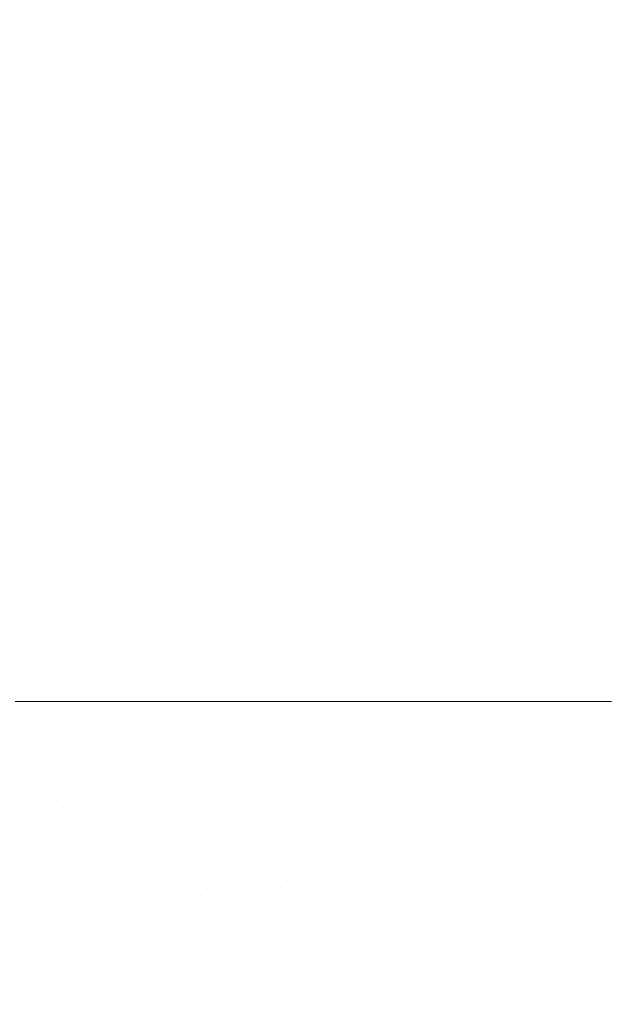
# Model space of a CAD drawing. Header units: centimetres. Extents: x -17.1 to 18.2, y 4.2 to 6.
# Tile 136 of 256: x -5.2255 to -5.1902, y 4.6821 to 4.7411. Entities that reach past the tile are written whole.
import ezdxf

# ---------------------------------------------------------------- set-up
doc = ezdxf.new("R2010")
doc.units = ezdxf.units.CM
doc.header["$LTSCALE"] = 2.54
doc.layers.add('Lucido design-1', color=7, linetype='Continuous')

# ---------------------------------------------------------------- blocks, each defined once
blk = doc.blocks.new('Gruppo-3-1')
at = {"color": 7, "linetype": 'Continuous', "lineweight": 9}
blk.add_3dface([(-17.020308, 5.900212, -2276.22217), (-17.020308, 4.300212, -2276.22217), (18.147234, 4.300212, -2276.22217), (18.147234, 5.900212, -2276.22217)], dxfattribs=at)
for points, invisible_edges in [([(-5.224218, 4.700212, -2276.676389), (-5.225799, 4.700212, -2276.68136), (-5.225799, 5.900212, -2276.68136), (-5.225501, 5.900212, -2276.680423)], 10), ([(-5.224218, 4.700212, -2276.676389), (-5.225501, 5.900212, -2276.680423), (-5.224648, 5.900212, -2276.677742)], 9), ([(-5.224648, 5.900212, -2276.677742), (-5.224218, 5.900212, -2276.676389), (-5.224218, 4.700212, -2276.676389)], 10), ([(-5.224218, 5.900212, -2276.676389), (-5.222546, 4.700212, -2276.671795), (-5.224164, 4.700212, -2276.676242)], 9), ([(-5.222509, 4.700212, -2276.671694), (-5.222546, 4.700212, -2276.671795), (-5.224218, 5.900212, -2276.676389), (-5.223755, 5.900212, -2276.675118)], 10), ([(-5.224164, 4.700212, -2276.676242), (-5.224218, 4.700212, -2276.676389), (-5.224218, 5.900212, -2276.676389)], 10), ([(-5.223755, 5.900212, -2276.675118), (-5.222509, 5.900212, -2276.671694), (-5.222509, 4.700212, -2276.671694)], 10), ([(-5.221656, 4.700212, -2276.669617), (-5.222509, 4.700212, -2276.671694), (-5.222509, 5.900212, -2276.671694), (-5.221835, 5.900212, -2276.670052)], 10), ([(-5.221835, 5.900212, -2276.670052), (-5.220696, 5.900212, -2276.667278), (-5.220696, 4.700212, -2276.667278), (-5.221656, 4.700212, -2276.669617)], 10), ([(-5.219801, 4.700212, -2276.66533), (-5.220696, 4.700212, -2276.667278), (-5.220696, 5.900212, -2276.667278), (-5.21976, 5.900212, -2276.66524)], 10), ([(-5.21976, 5.900212, -2276.66524), (-5.218797, 5.900212, -2276.663143), (-5.218797, 4.700212, -2276.663143), (-5.219801, 4.700212, -2276.66533)], 10), ([(-5.217794, 4.700212, -2276.661174), (-5.218797, 4.700212, -2276.663143), (-5.218797, 5.900212, -2276.663143), (-5.21755, 5.900212, -2276.660695)], 10), ([(-5.21755, 5.900212, -2276.660695), (-5.216831, 5.900212, -2276.659284), (-5.216831, 4.700212, -2276.659284), (-5.217794, 4.700212, -2276.661174)], 10), ([(-5.216831, 5.900212, -2276.659284), (-5.214814, 5.900212, -2276.655695), (-5.214814, 4.700212, -2276.655695), (-5.21564, 4.700212, -2276.657166)], 10), ([(-5.21564, 4.700212, -2276.657166), (-5.216831, 4.700212, -2276.659284), (-5.216831, 5.900212, -2276.659284)], 10), ([(-5.21276, 4.700212, -2276.652365), (-5.21335, 4.700212, -2276.653322), (-5.214814, 5.900212, -2276.655695), (-5.214014, 5.900212, -2276.654398)], 10), ([(-5.21335, 4.700212, -2276.653322), (-5.21452, 4.700212, -2276.655218), (-5.214814, 5.900212, -2276.655695)], 10), ([(-5.21452, 4.700212, -2276.655218), (-5.214814, 4.700212, -2276.655695), (-5.214814, 5.900212, -2276.655695)], 10), ([(-5.214014, 5.900212, -2276.654398), (-5.21276, 5.900212, -2276.652365), (-5.21276, 4.700212, -2276.652365)], 10), ([(-5.210681, 4.700212, -2276.649284), (-5.212155, 4.700212, -2276.651468), (-5.21276, 5.900212, -2276.652365), (-5.211537, 5.900212, -2276.650553)], 10), ([(-5.212155, 4.700212, -2276.651468), (-5.21276, 4.700212, -2276.652365), (-5.21276, 5.900212, -2276.652365)], 10), ([(-5.211537, 5.900212, -2276.650553), (-5.210681, 5.900212, -2276.649284), (-5.210681, 4.700212, -2276.649284)], 10), ([(-5.210681, 5.900212, -2276.649284), (-5.208588, 5.900212, -2276.646439), (-5.208588, 4.700212, -2276.646439), (-5.209667, 4.700212, -2276.647906)], 10), ([(-5.209667, 4.700212, -2276.647906), (-5.210681, 4.700212, -2276.649284), (-5.210681, 5.900212, -2276.649284)], 10), ([(-5.206489, 4.700212, -2276.643818), (-5.20707, 4.700212, -2276.644543), (-5.208588, 5.900212, -2276.646439), (-5.207691, 5.900212, -2276.645319)], 10), ([(-5.20707, 4.700212, -2276.644543), (-5.208588, 4.700212, -2276.646439), (-5.208588, 5.900212, -2276.646439)], 10), ([(-5.207691, 5.900212, -2276.645319), (-5.206489, 5.900212, -2276.643818), (-5.206489, 4.700212, -2276.643818)], 10), ([(-5.205729, 4.700212, -2276.642945), (-5.206489, 4.700212, -2276.643818), (-5.206489, 5.900212, -2276.643818), (-5.205063, 5.900212, -2276.64218)], 10), ([(-5.205063, 5.900212, -2276.64218), (-5.204368, 5.900212, -2276.641382), (-5.204368, 4.700212, -2276.641382), (-5.205729, 4.700212, -2276.642945)], 10), ([(-5.204368, 5.900212, -2276.641382), (-5.202277, 5.900212, -2276.639171), (-5.202277, 4.700212, -2276.639171), (-5.202977, 4.700212, -2276.639911)], 10), ([(-5.202977, 4.700212, -2276.639911), (-5.204368, 4.700212, -2276.641382), (-5.204368, 5.900212, -2276.641382)], 10), ([(-5.201568, 4.700212, -2276.63848), (-5.202277, 4.700212, -2276.639171), (-5.202277, 5.900212, -2276.639171), (-5.201061, 5.900212, -2276.637986)], 10), ([(-5.201061, 5.900212, -2276.637986), (-5.200197, 5.900212, -2276.637144), (-5.200197, 4.700212, -2276.637144), (-5.201568, 4.700212, -2276.63848)], 10), ([(-5.200197, 5.900212, -2276.637144), (-5.198131, 5.900212, -2276.635291), (-5.198131, 4.700212, -2276.635291), (-5.200147, 4.700212, -2276.637099)], 10), ([(-5.200147, 4.700212, -2276.637099), (-5.200197, 4.700212, -2276.637144), (-5.200197, 5.900212, -2276.637144)], 10), ([(-5.197227, 4.700212, -2276.634544), (-5.198131, 4.700212, -2276.635291), (-5.198131, 5.900212, -2276.635291), (-5.197032, 5.900212, -2276.634383)], 10), ([(-5.197032, 5.900212, -2276.634383), (-5.196082, 5.900212, -2276.633599), (-5.196082, 4.700212, -2276.633599), (-5.197227, 4.700212, -2276.634544)], 10), ([(-5.196082, 5.900212, -2276.633599), (-5.194051, 5.900212, -2276.632058), (-5.194051, 4.700212, -2276.632058), (-5.194259, 4.700212, -2276.632215)], 10), ([(-5.194259, 4.700212, -2276.632215), (-5.196082, 4.700212, -2276.633599), (-5.196082, 5.900212, -2276.633599)], 10), ([(-5.192038, 4.700212, -2276.630658), (-5.194051, 4.700212, -2276.632058), (-5.194051, 5.900212, -2276.632058), (-5.193016, 5.900212, -2276.631337)], 10), ([(-5.193016, 5.900212, -2276.631337), (-5.192038, 5.900212, -2276.630658), (-5.192038, 4.700212, -2276.630658)], 10), ([(-5.192038, 5.900212, -2276.630658), (-5.190045, 5.900212, -2276.62939), (-5.190045, 4.700212, -2276.62939), (-5.191234, 4.700212, -2276.630146)], 10), ([(-5.191234, 4.700212, -2276.630146), (-5.192038, 4.700212, -2276.630658), (-5.192038, 5.900212, -2276.630658)], 10), ([(-5.224104, 4.694219, -2276.676241), (-5.225559, 4.694149, -2276.680769), (-5.225799, 4.700212, -2276.68136), (-5.224218, 4.700212, -2276.676389)], 11), ([(-5.224218, 4.700212, -2276.676389), (-5.224164, 4.700212, -2276.676242), (-5.224104, 4.694219, -2276.676241)], 10), ([(-5.223315, 4.694257, -2276.674006), (-5.224164, 4.700212, -2276.676242), (-5.222546, 4.700212, -2276.671795)], 9), ([(-5.223315, 4.694257, -2276.674006), (-5.224104, 4.694219, -2276.676241), (-5.224164, 4.700212, -2276.676242)], 11), ([(-5.222546, 4.700212, -2276.671795), (-5.222486, 4.694297, -2276.671794), (-5.223315, 4.694257, -2276.674006)], 11), ([(-5.222486, 4.694297, -2276.671794), (-5.222546, 4.700212, -2276.671795), (-5.222509, 4.700212, -2276.671694)], 9), ([(-5.221617, 4.694338, -2276.669608), (-5.222486, 4.694297, -2276.671794), (-5.222509, 4.700212, -2276.671694)], 11), ([(-5.222509, 4.700212, -2276.671694), (-5.221656, 4.700212, -2276.669617), (-5.221617, 4.694338, -2276.669608)], 10), ([(-5.221656, 4.700212, -2276.669617), (-5.220696, 4.700212, -2276.667278), (-5.220709, 4.694382, -2276.667449)], 10), ([(-5.220709, 4.694382, -2276.667449), (-5.221617, 4.694338, -2276.669608), (-5.221656, 4.700212, -2276.669617)], 11), ([(-5.219762, 4.694427, -2276.665321), (-5.220709, 4.694382, -2276.667449), (-5.220696, 4.700212, -2276.667278)], 11), ([(-5.220696, 4.700212, -2276.667278), (-5.219801, 4.700212, -2276.66533), (-5.219762, 4.694427, -2276.665321)], 10), ([(-5.219801, 4.700212, -2276.66533), (-5.218797, 4.700212, -2276.663143), (-5.218776, 4.694474, -2276.663225)], 10), ([(-5.218776, 4.694474, -2276.663225), (-5.219762, 4.694427, -2276.665321), (-5.219801, 4.700212, -2276.66533)], 11), ([(-5.218797, 4.700212, -2276.663143), (-5.217794, 4.700212, -2276.661174), (-5.217754, 4.694523, -2276.661164)], 10), ([(-5.217754, 4.694523, -2276.661164), (-5.218776, 4.694474, -2276.663225), (-5.218797, 4.700212, -2276.663143)], 11), ([(-5.217754, 4.694523, -2276.661164), (-5.217794, 4.700212, -2276.661174), (-5.216831, 4.700212, -2276.659284)], 9), ([(-5.216831, 4.700212, -2276.659284), (-5.216694, 4.694574, -2276.65914), (-5.217754, 4.694523, -2276.661164)], 11), ([(-5.216694, 4.694574, -2276.65914), (-5.216831, 4.700212, -2276.659284), (-5.21564, 4.700212, -2276.657166), (-5.215599, 4.694627, -2276.657156)], 13), ([(-5.215599, 4.694627, -2276.657156), (-5.21564, 4.700212, -2276.657166), (-5.214814, 4.700212, -2276.655695)], 9), ([(-5.214814, 4.700212, -2276.655695), (-5.214288, 4.68898, -2276.655213), (-5.215599, 4.694627, -2276.657156)], 11), ([(-5.214814, 4.700212, -2276.655695), (-5.21452, 4.700212, -2276.655218), (-5.214288, 4.68898, -2276.655213)], 10), ([(-5.213126, 4.689093, -2276.653313), (-5.214288, 4.68898, -2276.655213), (-5.21452, 4.700212, -2276.655218), (-5.21335, 4.700212, -2276.653322)], 11), ([(-5.213126, 4.689093, -2276.653313), (-5.21335, 4.700212, -2276.653322), (-5.21276, 4.700212, -2276.652365)], 9), ([(-5.211932, 4.68921, -2276.651459), (-5.213126, 4.689093, -2276.653313), (-5.21276, 4.700212, -2276.652365)], 11), ([(-5.21276, 4.700212, -2276.652365), (-5.212155, 4.700212, -2276.651468), (-5.211932, 4.68921, -2276.651459)], 10), ([(-5.210707, 4.689329, -2276.649653), (-5.211932, 4.68921, -2276.651459), (-5.212155, 4.700212, -2276.651468), (-5.210681, 4.700212, -2276.649284)], 11), ([(-5.209452, 4.689452, -2276.647895), (-5.210707, 4.689329, -2276.649653), (-5.210681, 4.700212, -2276.649284)], 11), ([(-5.210681, 4.700212, -2276.649284), (-5.209667, 4.700212, -2276.647906), (-5.209452, 4.689452, -2276.647895)], 10), ([(-5.209452, 4.689452, -2276.647895), (-5.209667, 4.700212, -2276.647906), (-5.208588, 4.700212, -2276.646439)], 9), ([(-5.208588, 4.700212, -2276.646439), (-5.208168, 4.689577, -2276.646189), (-5.209452, 4.689452, -2276.647895)], 11), ([(-5.208588, 4.700212, -2276.646439), (-5.20707, 4.700212, -2276.644543), (-5.206856, 4.689705, -2276.644535), (-5.208168, 4.689577, -2276.646189)], 14), ([(-5.206856, 4.689705, -2276.644535), (-5.20707, 4.700212, -2276.644543), (-5.206489, 4.700212, -2276.643818)], 9), ([(-5.205519, 4.689835, -2276.642934), (-5.206856, 4.689705, -2276.644535), (-5.206489, 4.700212, -2276.643818)], 11), ([(-5.206489, 4.700212, -2276.643818), (-5.205729, 4.700212, -2276.642945), (-5.205519, 4.689835, -2276.642934)], 10), ([(-5.205729, 4.700212, -2276.642945), (-5.204368, 4.700212, -2276.641382), (-5.204156, 4.689968, -2276.64139), (-5.205519, 4.689835, -2276.642934)], 14), ([(-5.202771, 4.690103, -2276.639901), (-5.204156, 4.689968, -2276.64139), (-5.204368, 4.700212, -2276.641382), (-5.202977, 4.700212, -2276.639911)], 11), ([(-5.202771, 4.690103, -2276.639901), (-5.202977, 4.700212, -2276.639911), (-5.202277, 4.700212, -2276.639171)], 9), ([(-5.201365, 4.69024, -2276.63847), (-5.202771, 4.690103, -2276.639901), (-5.202277, 4.700212, -2276.639171)], 11), ([(-5.202277, 4.700212, -2276.639171), (-5.201568, 4.700212, -2276.63848), (-5.201365, 4.69024, -2276.63847)], 10), ([(-5.199938, 4.69038, -2276.637098), (-5.201365, 4.69024, -2276.63847), (-5.201568, 4.700212, -2276.63848), (-5.200197, 4.700212, -2276.637144)], 11), ([(-5.200197, 4.700212, -2276.637144), (-5.200147, 4.700212, -2276.637099), (-5.199938, 4.69038, -2276.637098)], 10), ([(-5.200147, 4.700212, -2276.637099), (-5.198131, 4.700212, -2276.635291), (-5.198493, 4.69052, -2276.635786), (-5.199938, 4.69038, -2276.637098)], 14), ([(-5.197031, 4.690663, -2276.634533), (-5.198493, 4.69052, -2276.635786), (-5.198131, 4.700212, -2276.635291)], 11), ([(-5.198131, 4.700212, -2276.635291), (-5.197227, 4.700212, -2276.634544), (-5.197031, 4.690663, -2276.634533)], 10), ([(-5.197031, 4.690663, -2276.634533), (-5.197227, 4.700212, -2276.634544), (-5.196082, 4.700212, -2276.633599)], 9), ([(-5.196082, 4.700212, -2276.633599), (-5.195554, 4.690807, -2276.633342), (-5.197031, 4.690663, -2276.634533)], 11), ([(-5.194064, 4.690952, -2276.632211), (-5.195554, 4.690807, -2276.633342), (-5.196082, 4.700212, -2276.633599), (-5.194259, 4.700212, -2276.632215)], 11), ([(-5.194064, 4.690952, -2276.632211), (-5.194259, 4.700212, -2276.632215), (-5.194051, 4.700212, -2276.632058)], 9), ([(-5.192561, 4.691099, -2276.631143), (-5.194064, 4.690952, -2276.632211), (-5.194051, 4.700212, -2276.632058)], 11), ([(-5.194051, 4.700212, -2276.632058), (-5.192038, 4.700212, -2276.630658), (-5.192561, 4.691099, -2276.631143)], 10), ([(-5.191048, 4.691246, -2276.630136), (-5.192561, 4.691099, -2276.631143), (-5.192038, 4.700212, -2276.630658)], 11), ([(-5.192038, 4.700212, -2276.630658), (-5.191234, 4.700212, -2276.630146), (-5.191048, 4.691246, -2276.630136)], 10), ([(-5.191234, 4.700212, -2276.630146), (-5.190045, 4.700212, -2276.62939), (-5.189527, 4.691395, -2276.629191), (-5.191048, 4.691246, -2276.630136)], 14), ([(-5.217567, 4.68866, -2276.661164), (-5.218588, 4.688561, -2276.663225), (-5.218776, 4.694474, -2276.663225), (-5.217754, 4.694523, -2276.661164)], 15), ([(-5.217754, 4.694523, -2276.661164), (-5.216694, 4.694574, -2276.65914), (-5.216509, 4.688764, -2276.65914), (-5.217567, 4.68866, -2276.661164)], 15), ([(-5.215599, 4.694627, -2276.657156), (-5.215416, 4.68887, -2276.657156), (-5.216509, 4.688764, -2276.65914), (-5.216694, 4.694574, -2276.65914)], 15), ([(-5.214288, 4.68898, -2276.655213), (-5.215416, 4.68887, -2276.657156), (-5.215599, 4.694627, -2276.657156)], 11), ([(-5.225559, 4.694149, -2276.680769), (-5.22536, 4.6879, -2276.680769), (-5.22665, 4.687775, -2276.68536), (-5.226851, 4.694087, -2276.68536)], 15), ([(-5.224104, 4.694219, -2276.676241), (-5.223907, 4.688042, -2276.676241), (-5.22536, 4.6879, -2276.680769), (-5.225559, 4.694149, -2276.680769)], 15), ([(-5.223119, 4.688119, -2276.674006), (-5.223907, 4.688042, -2276.676241), (-5.224104, 4.694219, -2276.676241), (-5.223315, 4.694257, -2276.674006)], 15), ([(-5.223315, 4.694257, -2276.674006), (-5.222486, 4.694297, -2276.671794), (-5.222291, 4.6882, -2276.671794), (-5.223119, 4.688119, -2276.674006)], 15), ([(-5.221424, 4.688284, -2276.669608), (-5.222291, 4.6882, -2276.671794), (-5.222486, 4.694297, -2276.671794), (-5.221617, 4.694338, -2276.669608)], 15), ([(-5.221617, 4.694338, -2276.669608), (-5.220709, 4.694382, -2276.667449), (-5.220517, 4.688373, -2276.667449), (-5.221424, 4.688284, -2276.669608)], 15), ([(-5.219571, 4.688465, -2276.665321), (-5.220517, 4.688373, -2276.667449), (-5.220709, 4.694382, -2276.667449), (-5.219762, 4.694427, -2276.665321)], 15), ([(-5.219762, 4.694427, -2276.665321), (-5.218776, 4.694474, -2276.663225), (-5.218588, 4.688561, -2276.663225), (-5.219571, 4.688465, -2276.665321)], 15), ([(-5.194064, 4.690952, -2276.632211), (-5.192561, 4.691099, -2276.631143), (-5.191927, 4.681442, -2276.631143), (-5.193419, 4.68114, -2276.632211)], 15), ([(-5.190425, 4.681746, -2276.630136), (-5.191927, 4.681442, -2276.631143), (-5.192561, 4.691099, -2276.631143), (-5.191048, 4.691246, -2276.630136)], 15), ([(-5.191048, 4.691246, -2276.630136), (-5.189527, 4.691395, -2276.629191), (-5.188913, 4.682051, -2276.629191), (-5.190425, 4.681746, -2276.630136)], 15), ([(-5.201083, 4.68503, -2276.63847), (-5.201365, 4.69024, -2276.63847), (-5.199938, 4.69038, -2276.637098), (-5.199661, 4.685242, -2276.637098)], 15), ([(-5.199661, 4.685242, -2276.637098), (-5.199938, 4.69038, -2276.637098), (-5.198493, 4.69052, -2276.635786)], 11), ([(-5.198493, 4.69052, -2276.635786), (-5.197819, 4.680251, -2276.635786), (-5.199661, 4.685242, -2276.637098)], 11), ([(-5.196367, 4.680544, -2276.634533), (-5.197819, 4.680251, -2276.635786), (-5.198493, 4.69052, -2276.635786), (-5.197031, 4.690663, -2276.634533)], 15), ([(-5.197031, 4.690663, -2276.634533), (-5.195554, 4.690807, -2276.633342), (-5.1949, 4.680841, -2276.633342), (-5.196367, 4.680544, -2276.634533)], 15), ([(-5.193419, 4.68114, -2276.632211), (-5.1949, 4.680841, -2276.633342), (-5.195554, 4.690807, -2276.633342), (-5.194064, 4.690952, -2276.632211)], 15), ([(-5.20656, 4.684215, -2276.644535), (-5.206856, 4.689705, -2276.644535), (-5.205519, 4.689835, -2276.642934), (-5.205226, 4.684414, -2276.642934)], 15), ([(-5.205226, 4.684414, -2276.642934), (-5.205519, 4.689835, -2276.642934), (-5.204156, 4.689968, -2276.64139), (-5.203867, 4.684616, -2276.64139)], 15), ([(-5.203867, 4.684616, -2276.64139), (-5.204156, 4.689968, -2276.64139), (-5.202771, 4.690103, -2276.639901), (-5.202486, 4.684821, -2276.639901)], 15), ([(-5.202486, 4.684821, -2276.639901), (-5.202771, 4.690103, -2276.639901), (-5.201365, 4.69024, -2276.63847), (-5.201083, 4.68503, -2276.63847)], 15), ([(-5.212813, 4.683284, -2276.653313), (-5.213126, 4.689093, -2276.653313), (-5.211932, 4.68921, -2276.651459), (-5.211622, 4.683461, -2276.651459)], 15), ([(-5.211622, 4.683461, -2276.651459), (-5.211932, 4.68921, -2276.651459), (-5.210707, 4.689329, -2276.649653), (-5.2104, 4.683643, -2276.649653)], 15), ([(-5.2104, 4.683643, -2276.649653), (-5.210707, 4.689329, -2276.649653), (-5.209452, 4.689452, -2276.647895), (-5.209148, 4.68383, -2276.647895)], 15), ([(-5.209148, 4.68383, -2276.647895), (-5.209452, 4.689452, -2276.647895), (-5.208168, 4.689577, -2276.646189), (-5.207867, 4.68402, -2276.646189)], 15), ([(-5.207867, 4.68402, -2276.646189), (-5.208168, 4.689577, -2276.646189), (-5.206856, 4.689705, -2276.644535), (-5.20656, 4.684215, -2276.644535)], 15), ([(-5.217241, 4.682625, -2276.661164), (-5.218259, 4.682473, -2276.663225), (-5.218588, 4.688561, -2276.663225), (-5.217567, 4.68866, -2276.661164)], 15), ([(-5.217567, 4.68866, -2276.661164), (-5.216509, 4.688764, -2276.65914), (-5.216186, 4.682782, -2276.65914), (-5.217241, 4.682625, -2276.661164)], 15), ([(-5.216186, 4.682782, -2276.65914), (-5.216509, 4.688764, -2276.65914), (-5.215416, 4.68887, -2276.657156), (-5.215096, 4.682944, -2276.657156)], 15), ([(-5.215096, 4.682944, -2276.657156), (-5.215416, 4.68887, -2276.657156), (-5.214288, 4.68898, -2276.655213), (-5.213971, 4.683112, -2276.655213)], 15), ([(-5.213971, 4.683112, -2276.655213), (-5.214288, 4.68898, -2276.655213), (-5.213126, 4.689093, -2276.653313), (-5.212813, 4.683284, -2276.653313)], 15), ([(-5.224308, 4.681573, -2276.678496), (-5.22536, 4.6879, -2276.680769), (-5.223907, 4.688042, -2276.676241)], 11), ([(-5.223907, 4.688042, -2276.676241), (-5.223563, 4.681684, -2276.676241), (-5.224308, 4.681573, -2276.678496)], 11), ([(-5.222778, 4.6818, -2276.674006), (-5.223563, 4.681684, -2276.676241), (-5.223907, 4.688042, -2276.676241), (-5.223119, 4.688119, -2276.674006)], 15), ([(-5.223119, 4.688119, -2276.674006), (-5.222291, 4.6882, -2276.671794), (-5.221952, 4.681923, -2276.671794), (-5.222778, 4.6818, -2276.674006)], 15), ([(-5.221087, 4.682052, -2276.669608), (-5.221952, 4.681923, -2276.671794), (-5.222291, 4.6882, -2276.671794), (-5.221424, 4.688284, -2276.669608)], 15), ([(-5.221424, 4.688284, -2276.669608), (-5.220517, 4.688373, -2276.667449), (-5.220183, 4.682187, -2276.667449), (-5.221087, 4.682052, -2276.669608)], 15), ([(-5.21924, 4.682327, -2276.665321), (-5.220183, 4.682187, -2276.667449), (-5.220517, 4.688373, -2276.667449), (-5.219571, 4.688465, -2276.665321)], 15), ([(-5.219571, 4.688465, -2276.665321), (-5.218588, 4.688561, -2276.663225), (-5.218259, 4.682473, -2276.663225), (-5.21924, 4.682327, -2276.665321)], 15), ([(-5.226299, 4.681276, -2276.68536), (-5.22665, 4.687775, -2276.68536), (-5.22536, 4.6879, -2276.680769), (-5.225013, 4.681468, -2276.680769)], 15), ([(-5.224308, 4.681573, -2276.678496), (-5.225013, 4.681468, -2276.680769), (-5.22536, 4.6879, -2276.680769)], 11), ([(-5.199661, 4.685242, -2276.637098), (-5.199254, 4.67996, -2276.637098), (-5.200671, 4.679674, -2276.63847), (-5.201083, 4.68503, -2276.63847)], 15), ([(-5.197819, 4.680251, -2276.635786), (-5.199254, 4.67996, -2276.637098), (-5.199661, 4.685242, -2276.637098)], 11), ([(-5.203867, 4.684616, -2276.64139), (-5.203444, 4.679113, -2276.64139), (-5.204797, 4.67884, -2276.642934), (-5.205226, 4.684414, -2276.642934)], 15), ([(-5.202486, 4.684821, -2276.639901), (-5.202068, 4.679391, -2276.639901), (-5.203444, 4.679113, -2276.64139), (-5.203867, 4.684616, -2276.64139)], 15), ([(-5.201083, 4.68503, -2276.63847), (-5.200671, 4.679674, -2276.63847), (-5.202068, 4.679391, -2276.639901), (-5.202486, 4.684821, -2276.639901)], 15), ([(-5.207867, 4.68402, -2276.646189), (-5.207428, 4.678307, -2276.646189), (-5.208703, 4.67805, -2276.647895), (-5.209148, 4.68383, -2276.647895)], 15), ([(-5.20656, 4.684215, -2276.644535), (-5.206125, 4.678571, -2276.644535), (-5.207428, 4.678307, -2276.646189), (-5.207867, 4.68402, -2276.646189)], 15), ([(-5.205226, 4.684414, -2276.642934), (-5.204797, 4.67884, -2276.642934), (-5.206125, 4.678571, -2276.644535), (-5.20656, 4.684215, -2276.644535)], 15), ([(-5.212813, 4.683284, -2276.653313), (-5.212353, 4.677311, -2276.653313), (-5.213507, 4.677078, -2276.655213), (-5.213971, 4.683112, -2276.655213)], 15), ([(-5.211622, 4.683461, -2276.651459), (-5.211167, 4.677551, -2276.651459), (-5.212353, 4.677311, -2276.653313), (-5.212813, 4.683284, -2276.653313)], 15), ([(-5.2104, 4.683643, -2276.649653), (-5.20995, 4.677797, -2276.649653), (-5.211167, 4.677551, -2276.651459), (-5.211622, 4.683461, -2276.651459)], 15), ([(-5.209148, 4.68383, -2276.647895), (-5.208703, 4.67805, -2276.647895), (-5.20995, 4.677797, -2276.649653), (-5.2104, 4.683643, -2276.649653)], 15), ([(-5.217241, 4.682625, -2276.661164), (-5.216186, 4.682782, -2276.65914), (-5.215713, 4.676632, -2276.65914), (-5.216763, 4.67642, -2276.661164)], 15), ([(-5.215096, 4.682944, -2276.657156), (-5.214627, 4.676852, -2276.657156), (-5.215713, 4.676632, -2276.65914), (-5.216186, 4.682782, -2276.65914)], 15), ([(-5.213971, 4.683112, -2276.655213), (-5.213507, 4.677078, -2276.655213), (-5.214627, 4.676852, -2276.657156), (-5.215096, 4.682944, -2276.657156)], 15), ([(-5.221087, 4.682052, -2276.669608), (-5.220183, 4.682187, -2276.667449), (-5.219693, 4.675827, -2276.667449), (-5.220594, 4.675645, -2276.669608)], 15), ([(-5.218754, 4.676017, -2276.665321), (-5.219693, 4.675827, -2276.667449), (-5.220183, 4.682187, -2276.667449), (-5.21924, 4.682327, -2276.665321)], 15), ([(-5.21924, 4.682327, -2276.665321), (-5.218259, 4.682473, -2276.663225), (-5.217777, 4.676215, -2276.663225), (-5.218754, 4.676017, -2276.665321)], 15), ([(-5.216763, 4.67642, -2276.661164), (-5.217777, 4.676215, -2276.663225), (-5.218259, 4.682473, -2276.663225), (-5.217241, 4.682625, -2276.661164)], 15), ([(-5.220594, 4.675645, -2276.669608), (-5.221456, 4.675471, -2276.671794), (-5.221952, 4.681923, -2276.671794), (-5.221087, 4.682052, -2276.669608)], 15)]:
    blk.add_3dface(points, dxfattribs=dict(at, invisible_edges=invisible_edges))
blk = doc.blocks.new('Gruppo-4-1')
at = {"color": 7}
blk.add_blockref('Gruppo-3-1', (0, 0), dxfattribs=at)

msp = doc.modelspace()

# ---------------------------------------------------------------- block references
at = {"layer": 'Lucido design-1', "color": 7}
msp.add_blockref('Gruppo-4-1', (0, 0), dxfattribs=at)

doc.saveas('drawing.dxf')
